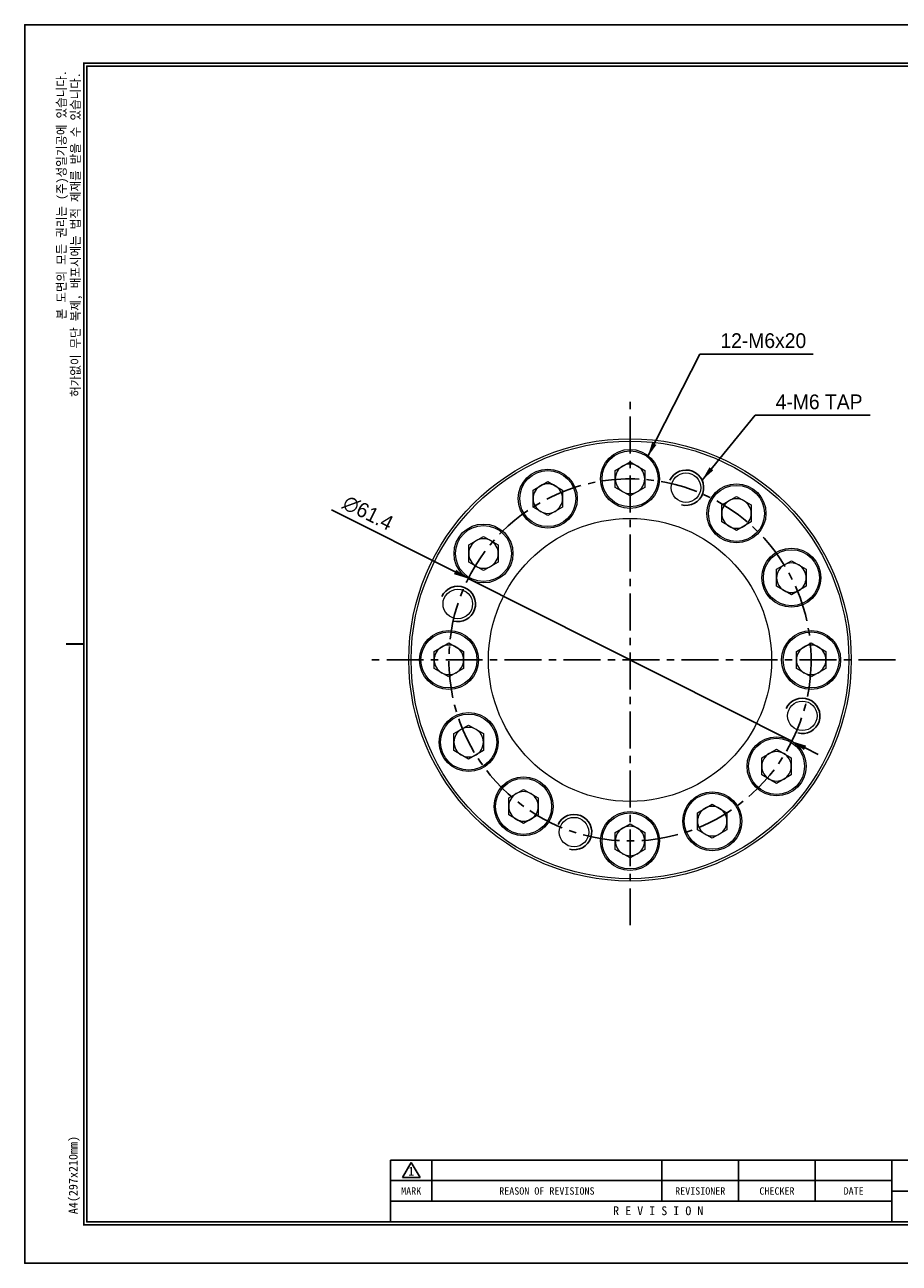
# Model space of a CAD drawing. Header units: millimetres. Extents: x -363 to 1072, y 1435 to 2763.
# Tile 9 of 14: x 193 to 341, y 2553 to 2763. Entities that reach past the tile are written whole.
import ezdxf
from ezdxf.enums import TextEntityAlignment as Align

# ---------------------------------------------------------------- set-up
doc = ezdxf.new("R2010")
doc.units = ezdxf.units.MM
doc.header["$LTSCALE"] = 5
doc.linetypes.add('CENTER', pattern=[2, 1.25, -0.25, 0.25, -0.25])
for name, color, linetype in [('D', 7, 'Continuous'), ('가는실선', 1, 'Continuous'), ('외형선', 3, 'Continuous'), ('중심선', 1, 'CENTER'), ('탭표시', 5, 'Continuous')]:
    doc.layers.add(name, color=color, linetype=linetype)
doc.styles.add('H', font='txt')
doc.styles.add('치수문자', font='gulim.ttc')
doc.dimstyles.new('1', dxfattribs={"dimtxt": 2.5, "dimasz": 2.5, "dimexe": 1, "dimexo": 1, "dimgap": 1, "dimtad": 1, "dimdec": 3, "dimdsep": 46, "dimtxsty": '치수문자', "dimcen": 2.5, "dimclrd": 5, "dimclre": 5, "dimazin": 2, "dimtfac": 1, "dimtdec": 3, "dimtmove": 0, "dimatfit": 3, "dimfxl": 1, "dimtzin": 0, "dimarcsym": 0})

# ---------------------------------------------------------------- blocks, each defined once
blk = doc.blocks.new('A4도각')
at = {"layer": 'D', "color": 1}
for p, q in [((64, 14.51), (65.5, 17.1)), ((65.5, 17.1), (67, 14.51)), ((64, 14.51), (67, 14.51))]:
    blk.add_line(p, q, dxfattribs=at)
at = {"layer": '가는실선'}
for p, q in [((69, 17.5), (69, 10.5)), ((108, 17.5), (108, 10.5)), ((121, 17.5), (121, 10.5)), ((134, 17.5), (134, 10.5)), ((147, 14), (62, 14)), ((147, 12.2), (160, 12.2))]:
    blk.add_line(p, q, dxfattribs=at)
at = {"layer": '외형선'}
for p, q in [((160, 17.5), (62, 17.5)), ((62, 17.5), (62, 7)), ((147, 17.5), (147, 7)), ((147, 10.5), (62, 10.5))]:
    blk.add_line(p, q, dxfattribs=at)
at = {"layer": '외형선', "color": 0}
blk.add_lwpolyline([(297, 210), (0, 210), (0, 0), (297, 0)], close=True, dxfattribs=at)
at = {"layer": '외형선', "const_width": 0.25}
blk.add_lwpolyline([(290.5, 6.5), (290.5, 203.5), (10, 203.5), (10, 6.5)], close=True, dxfattribs=at)
at = {"layer": '외형선'}
blk.add_lwpolyline([(290, 7), (290, 203), (10.5, 203), (10.5, 7)], close=True, dxfattribs=at)
at = {"layer": '외형선', "const_width": 0.3}
blk.add_lwpolyline([(10, 105), (7, 105)], dxfattribs=at)
at = {"color": 3}
for s, height, p in [('1', 1.5, (65.5, 15.61)), ('MARK', 1.25, (65.5, 12.25)), ('REASON OF REVISIONS', 1.25, (88.5, 12.25)), ('REVISIONER', 1.25, (114.5, 12.25)), ('CHECKER', 1.25, (127.5, 12.25)), ('DATE', 1.25, (140.5, 12.25)), ('R E V I S I O N', 1.5, (107.38, 8.9))]:
    blk.add_text(s, height=height, dxfattribs=at).set_placement(p, align=Align.MIDDLE_CENTER)
at = {"color": 3, "char_height": 1.5, "attachment_point": 5, "rotation": 90, "style": 'H'}
for s, insert in [('본 도면의 모든 권리는 (주)성일기공에 있습니다.', (6.42, 181.18)), ('허가없이 무단 복제, 배포시에는 법적 제재를 받을 수 있습니다.', (8.79, 174.43)), ('A4(297x210mm)', (8.4, 14.95))]:
    blk.add_mtext(s, dxfattribs=dict(at, insert=insert))
at = {"color": 3}
for tag, height, p in [('REASONOFREVISIONS', 1.25, (88.5, 15.75)), ('REVISIONER', 1.25, (114.5, 15.75)), ('CHECKER', 1.25, (127.5, 15.75)), ('REVISIONDATE', 1.25, (140.5, 15.75)), ('HEATTREAT', 0.8, (153.5, 14)), ('SCALE', 1.5, (257.25, 10.25)), ('DATE', 1.5, (281.75, 10.25)), ('APRROVEDFINISH', 0.8, (153.5, 8.8))]:
    blk.add_attdef(tag, text='', height=height, dxfattribs=at).set_placement(p, align=Align.MIDDLE_CENTER)
for tag, p in [('필렛', (179.25, 10.9)), ('모따기', (179.25, 8.3))]:
    blk.add_attdef(tag, text='', height=1.15, dxfattribs=at).set_placement(p, align=Align.MIDDLE_LEFT)
at = {"layer": '외형선'}
for tag, height, p in [('APPROVED', 1.5, (219.75, 30.83)), ('도면타이틀', 5, (265.5, 26.5)), ('CHECKED', 1.5, (219.75, 26.5)), ('DRAWED', 1.5, (219.75, 22.17)), ('도면번호', 2.5, (270.25, 16.75)), ('도면SIZE', 2, (237.76, 11.44))]:
    blk.add_attdef(tag, text='', height=height, dxfattribs=at).set_placement(p, align=Align.MIDDLE_CENTER)
blk = doc.blocks.new('*D65')
at = {"layer": 'Defpoints', "color": 0}
for p in [(267.98, 2669.25), (322.83, 2641.67)]:
    blk.add_point(p, dxfattribs=at)
at = {"layer": '외형선', "color": 5, "lineweight": -2}
for p, q in [((265.74, 2670.37), (244.78, 2680.91)), ((322.83, 2641.67), (267.98, 2669.25)), ((325.07, 2640.54), (327.3, 2639.42))]:
    blk.add_line(p, q, dxfattribs=at)
at = {"layer": '외형선', "color": 5}
for points in [[(265.56, 2670), (265.93, 2670.75), (267.98, 2669.25)], [(325.25, 2640.92), (324.88, 2640.17), (322.83, 2641.67)]]:
    blk.add_solid(points, dxfattribs=at)
at = {"layer": '외형선', "color": 0, "insert": (250.98, 2680.36), "char_height": 2.5, "attachment_point": 5, "rotation": 333.3054, "style": '치수문자'}
blk.add_mtext('∅61.4', dxfattribs=at)

msp = doc.modelspace()

# ---------------------------------------------------------------- linework, layer by layer
at = {"color": 7, "linetype": 'Continuous', "lineweight": 15}
for p, q in [((292.9052, 2687.6028), (295.4052, 2689.0461)), ((295.4052, 2689.0461), (297.9052, 2687.6028)), ((292.9052, 2684.716), (292.9052, 2687.6028)), ((297.9052, 2687.6028), (297.9052, 2684.716)), ((278.9677, 2684.2567), (281.4677, 2685.7)), ((278.9677, 2681.3699), (278.9677, 2684.2567)), ((281.4677, 2685.7), (283.9677, 2684.2567)), ((283.9677, 2684.2567), (283.9677, 2681.3699)), ((295.4052, 2683.2726), (292.9052, 2684.716)), ((297.9052, 2684.716), (295.4052, 2683.2726)), ((310.9502, 2681.7396), (313.4502, 2683.183)), ((310.9502, 2678.8528), (310.9502, 2681.7396)), ((313.4502, 2683.183), (315.9502, 2681.7396)), ((315.9502, 2681.7396), (315.9502, 2678.8528)), ((281.4677, 2679.9265), (278.9677, 2681.3699)), ((283.9677, 2681.3699), (281.4677, 2679.9265)), ((313.4502, 2677.4095), (310.9502, 2678.8528)), ((315.9502, 2678.8528), (313.4502, 2677.4095)), ((268.0684, 2674.9478), (270.5684, 2676.3911)), ((270.5684, 2676.3911), (273.0684, 2674.9478)), ((268.0684, 2672.061), (268.0684, 2674.9478)), ((273.0684, 2674.9478), (273.0684, 2672.061)), ((270.5684, 2670.6176), (268.0684, 2672.061)), ((273.0684, 2672.061), (270.5684, 2670.6176)), ((320.2591, 2670.8403), (322.7591, 2672.2837)), ((322.7591, 2672.2837), (325.2591, 2670.8403)), ((320.2591, 2667.9535), (320.2591, 2670.8403)), ((325.2591, 2670.8403), (325.2591, 2667.9535)), ((322.7591, 2666.5102), (320.2591, 2667.9535)), ((325.2591, 2667.9535), (322.7591, 2666.5102)), ((262.2052, 2656.9027), (264.7052, 2658.3461)), ((262.2052, 2654.016), (262.2052, 2656.9027)), ((264.7052, 2658.3461), (267.2052, 2656.9027)), ((267.2052, 2656.9027), (267.2052, 2654.016)), ((323.6052, 2656.9028), (326.1052, 2658.3462)), ((323.6052, 2654.016), (323.6052, 2656.9028)), ((326.1052, 2658.3462), (328.6052, 2656.9028)), ((328.6052, 2656.9028), (328.6052, 2654.016)), ((264.7052, 2652.5726), (262.2052, 2654.016)), ((267.2052, 2654.016), (264.7052, 2652.5726)), ((326.1052, 2652.5727), (323.6052, 2654.016)), ((328.6052, 2654.016), (326.1052, 2652.5727)), ((265.5513, 2642.9652), (268.0513, 2644.4086)), ((268.0513, 2644.4086), (270.5513, 2642.9652)), ((265.5513, 2640.0785), (265.5513, 2642.9652)), ((270.5513, 2642.9652), (270.5513, 2640.0785)), ((268.0513, 2638.6351), (265.5513, 2640.0785)), ((270.5513, 2640.0785), (268.0513, 2638.6351)), ((317.742, 2638.8578), (320.242, 2640.3011)), ((320.242, 2640.3011), (322.742, 2638.8578)), ((317.742, 2635.971), (317.742, 2638.8578)), ((322.742, 2638.8578), (322.742, 2635.971)), ((320.242, 2634.5276), (317.742, 2635.971)), ((322.742, 2635.971), (320.242, 2634.5276)), ((274.8602, 2632.0659), (277.3602, 2633.5093)), ((277.3602, 2633.5093), (279.8602, 2632.0659)), ((274.8602, 2629.1792), (274.8602, 2632.0659)), ((279.8602, 2632.0659), (279.8602, 2629.1792)), ((306.8427, 2629.5488), (309.3427, 2630.9922)), ((306.8427, 2626.6621), (306.8427, 2629.5488)), ((309.3427, 2630.9922), (311.8427, 2629.5488)), ((311.8427, 2629.5488), (311.8427, 2626.6621)), ((277.3602, 2627.7358), (274.8602, 2629.1792)), ((279.8602, 2629.1792), (277.3602, 2627.7358)), ((292.9052, 2626.2027), (295.4052, 2627.6461)), ((295.4052, 2627.6461), (297.9052, 2626.2027)), ((292.9052, 2623.316), (292.9052, 2626.2027)), ((297.9052, 2626.2027), (297.9052, 2623.316)), ((309.3427, 2625.2187), (306.8427, 2626.6621)), ((311.8427, 2626.6621), (309.3427, 2625.2187)), ((295.4052, 2621.8726), (292.9052, 2623.316)), ((297.9052, 2623.316), (295.4052, 2621.8726))]:
    msp.add_line(p, q, dxfattribs=at)
for centre, radius in [((295.4052, 2655.4594), 37.5), ((295.4052, 2655.4594), 37.1), ((295.4052, 2686.1594), 5), ((295.4052, 2686.1594), 4.75), ((281.4677, 2682.8133), 5), ((281.4677, 2682.8133), 4.75), ((304.892, 2684.6568), 2.5), ((313.4502, 2680.2962), 5), ((313.4502, 2680.2962), 4.75), ((270.5684, 2673.5044), 5), ((270.5684, 2673.5044), 4.75), ((295.4052, 2655.4594), 24), ((322.7591, 2669.3969), 5), ((322.7591, 2669.3969), 4.75), ((266.2077, 2664.9462), 2.5), ((264.7052, 2655.4594), 5), ((264.7052, 2655.4594), 4.75), ((326.1052, 2655.4594), 5), ((326.1052, 2655.4594), 4.75), ((324.6027, 2645.9726), 2.5), ((268.0513, 2641.5219), 5), ((268.0513, 2641.5219), 4.75), ((320.242, 2637.4144), 5), ((320.242, 2637.4144), 4.75), ((277.3602, 2630.6225), 5), ((277.3602, 2630.6225), 4.75), ((309.3427, 2628.1055), 5), ((309.3427, 2628.1055), 4.75), ((295.4052, 2624.7594), 5), ((295.4052, 2624.7594), 4.75), ((285.9184, 2626.2619), 2.5)]:
    msp.add_circle(centre, radius, dxfattribs=at)
for centre, start, end in [((295.4052, 2686.1594), 120, 180), ((295.4052, 2686.1594), 60, 120), ((295.4052, 2686.1594), 0, 60), ((295.4052, 2686.1594), 180, 240), ((295.4052, 2686.1594), 300, 0), ((281.4677, 2682.8133), 120, 180), ((281.4677, 2682.8133), 60, 120), ((281.4677, 2682.8133), 0, 60), ((295.4052, 2686.1594), 240, 300), ((281.4677, 2682.8133), 180, 240), ((281.4677, 2682.8133), 300, 0), ((313.4502, 2680.2962), 120, 180), ((313.4502, 2680.2962), 60, 120), ((313.4502, 2680.2962), 0, 60), ((281.4677, 2682.8133), 240, 300), ((313.4502, 2680.2962), 180, 240), ((313.4502, 2680.2962), 300, 0), ((313.4502, 2680.2962), 240, 300), ((270.5684, 2673.5044), 120, 180), ((270.5684, 2673.5044), 60, 120), ((270.5684, 2673.5044), 0, 60), ((270.5684, 2673.5044), 180, 240), ((270.5684, 2673.5044), 300, 0), ((270.5684, 2673.5044), 240, 300), ((322.7591, 2669.3969), 120, 180), ((322.7591, 2669.3969), 60, 120), ((322.7591, 2669.3969), 0, 60), ((322.7591, 2669.3969), 180, 240), ((322.7591, 2669.3969), 300, 0), ((322.7591, 2669.3969), 240, 300), ((264.7052, 2655.4594), 120, 180), ((264.7052, 2655.4594), 60, 120), ((264.7052, 2655.4594), 0, 60), ((326.1052, 2655.4594), 120, 180), ((326.1052, 2655.4594), 60, 120), ((326.1052, 2655.4594), 0, 60), ((264.7052, 2655.4594), 180, 240), ((264.7052, 2655.4594), 300, 0), ((326.1052, 2655.4594), 180, 240), ((326.1052, 2655.4594), 300, 0), ((264.7052, 2655.4594), 240, 300), ((326.1052, 2655.4594), 240, 300), ((268.0513, 2641.5219), 60, 120), ((268.0513, 2641.5219), 120, 180), ((268.0513, 2641.5219), 0, 60), ((268.0513, 2641.5219), 180, 240), ((268.0513, 2641.5219), 300, 0), ((320.242, 2637.4144), 60, 120), ((268.0513, 2641.5219), 240, 300), ((320.242, 2637.4144), 120, 180), ((320.242, 2637.4144), 0, 60), ((320.242, 2637.4144), 180, 240), ((320.242, 2637.4144), 300, 0), ((320.242, 2637.4144), 240, 300), ((277.3602, 2630.6225), 120, 180), ((277.3602, 2630.6225), 60, 120), ((277.3602, 2630.6225), 0, 60), ((277.3602, 2630.6225), 180, 240), ((277.3602, 2630.6225), 300, 0), ((309.3427, 2628.1055), 120, 180), ((309.3427, 2628.1055), 60, 120), ((309.3427, 2628.1055), 0, 60), ((277.3602, 2630.6225), 240, 300), ((295.4052, 2624.7594), 60, 120), ((309.3427, 2628.1055), 180, 240), ((309.3427, 2628.1055), 300, 0), ((295.4052, 2624.7594), 120, 180), ((295.4052, 2624.7594), 0, 60), ((309.3427, 2628.1055), 240, 300), ((295.4052, 2624.7594), 180, 240), ((295.4052, 2624.7594), 300, 0), ((295.4052, 2624.7594), 240, 300)]:
    msp.add_arc(centre, 2.5, start, end, dxfattribs=at)
at = {"layer": '중심선'}
for p, q in [((295.4052, 2610.4594), (295.4052, 2700.4594)), ((340.4052, 2655.4594), (250.4052, 2655.4594))]:
    msp.add_line(p, q, dxfattribs=at)
msp.add_circle((295.4052, 2655.4594), 30.7, dxfattribs=at)
at = {"layer": '탭표시'}
for centre in [(304.892, 2684.6568), (266.2077, 2664.9462), (324.6027, 2645.9726), (285.9184, 2626.2619)]:
    msp.add_arc(centre, 3, 255, 155, dxfattribs=at)

# ---------------------------------------------------------------- block references
at = {"color": 0}
msp.add_blockref('A4도각', (192.8098, 2553.1571), dxfattribs=at)

# ---------------------------------------------------------------- texts
at = {"layer": '외형선', "color": 0, "char_height": 2.5, "attachment_point": 7, "style": '치수문자'}
for s, insert in [('12-M6x20', (310.7243, 2708.3111)), ('4-M6 TAP', (320.0959, 2697.9323))]:
    msp.add_mtext(s, dxfattribs=dict(at, insert=insert))

# ---------------------------------------------------------------- dimensions: what is measured, and where the dimension line sits
at = {"layer": '외형선', "color": 0}
dim = msp.add_diameter_dim_2p(p1=(322.833, 2641.6679), p2=(267.9774, 2669.2509), dimstyle='1', dxfattribs=at)
dim.commit()
dim.dimension.update_dxf_attribs({"geometry": '*D65', "text_midpoint": (249.9503, 2678.3154), "dimtype": 163})

# ---------------------------------------------------------------- leaders
at = {"layer": '외형선', "color": 0, "annotation_type": 0, "has_hookline": 1, "hookline_direction": 0}
for points, text_width in [([(298.3712, 2689.8696), (307.2243, 2707.3111), (309.7243, 2707.3111)], 15.7057), ([(307.6109, 2685.9247), (316.5959, 2696.9323), (319.0959, 2696.9323)], 15.9887)]:
    msp.add_leader(points, dimstyle='1', dxfattribs=dict(at, text_width=text_width))

doc.saveas('drawing.dxf')
